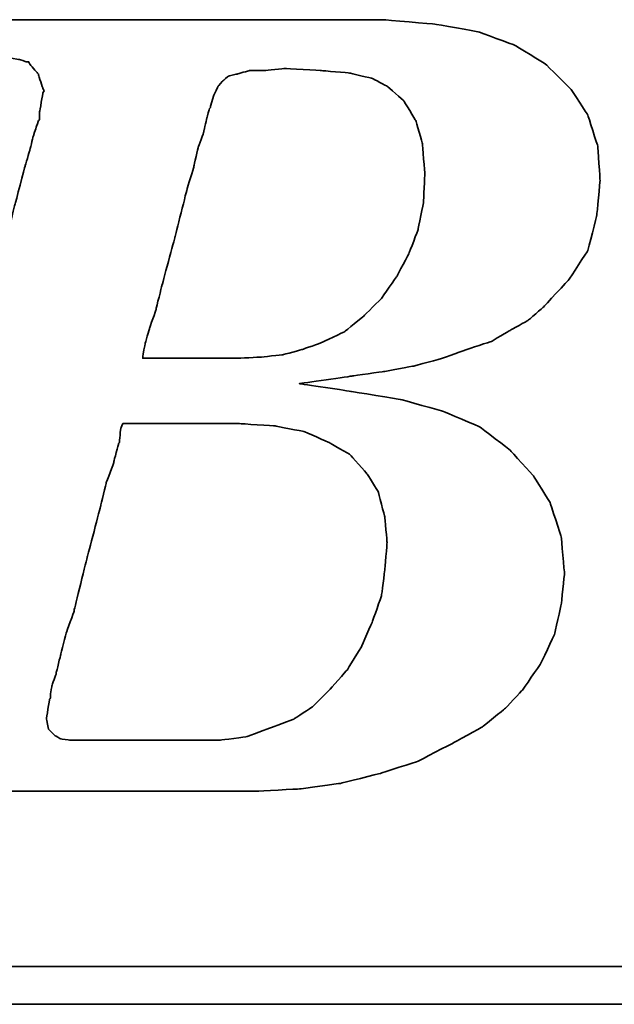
# Model space of a CAD drawing. Header units: millimetres. Extents: x 26 to 332, y -378 to -282.
# Tile 31 of 54: x 251.35 to 253.11, y -350.68 to -347.77. Entities that reach past the tile are written whole.
import ezdxf

# ---------------------------------------------------------------- set-up
doc = ezdxf.new("R2010")
doc.units = ezdxf.units.MM
doc.header["$LTSCALE"] = 0.15
doc.layers.add('DIM', color=4, linetype='CONTINUOUS')
doc.layers.add('layer 1', color=7, linetype='CONTINUOUS')

# ---------------------------------------------------------------- blocks, each defined once
blk = doc.blocks.new('TBI MOTION logo(完整正式版)')
at = {"layer": 'layer 1', "color": 22, "lineweight": 35}
for points, knots in [([(-64.65375, -6.86375), (-64.65375, -6.86375), (-64.84375, -7.29625), (-64.84375, -7.29625), (-64.84375, -7.29625), (-64.84375, -7.29625), (-64.86875, -7.34375), (-64.86875, -7.34375), (-64.86875, -7.34375), (-64.86875, -7.34375), (-64.86875, -7.36875), (-64.86875, -7.36875), (-64.86875, -7.36875), (-64.86875, -7.36875), (-65.15375, -7.65375), (-65.15375, -7.65375), (-65.15375, -7.65375), (-65.15375, -7.65375), (-65.17875, -7.65375), (-65.17875, -7.65375), (-65.17875, -7.65375), (-65.17875, -7.65375), (-65.20375, -7.67875), (-65.20375, -7.67875), (-65.20375, -7.67875), (-65.20375, -7.67875), (-65.58875, -7.87125), (-65.58875, -7.87125), (-65.58875, -7.87125), (-65.58875, -7.87125), (-65.63375, -7.87125), (-65.63375, -7.87125), (-65.63375, -7.87125), (-65.63375, -7.87125), (-65.65875, -7.89375), (-65.65875, -7.89375), (-65.65875, -7.89375), (-65.65875, -7.89375), (-66.09375, -7.94375), (-66.09375, -7.94375), (-66.09375, -7.94375), (-66.09375, -7.94375), (-66.11375, -7.94375), (-66.11375, -7.94375), (-66.11375, -7.94375), (-66.11375, -7.94375), (-66.16375, -7.94375), (-66.16375, -7.94375), (-66.16375, -7.94375), (-66.16375, -7.94375), (-66.30875, -7.94375), (-66.30875, -7.94375), (-66.30875, -7.94375), (-66.30875, -7.94375), (-66.69375, -7.94375), (-66.69375, -7.94375), (-66.69375, -7.94375), (-66.69375, -7.94375), (-67.07375, -7.94375), (-67.07375, -7.94375), (-67.07375, -7.94375), (-67.07375, -7.94375), (-67.12375, -7.94375), (-67.12375, -7.94375), (-67.12375, -7.94375), (-67.12375, -7.94375), (-67.12375, -7.96625), (-67.12375, -7.96625), (-67.12375, -7.96625), (-67.12375, -7.96625), (-67.14875, -7.99125), (-67.14875, -7.99125), (-67.14875, -7.99125), (-67.14875, -7.99125), (-67.24375, -8.34875), (-67.24375, -8.34875), (-67.24375, -8.34875), (-67.24375, -8.34875), (-67.31375, -8.68625), (-67.31375, -8.68625), (-67.31375, -8.68625), (-67.31375, -8.68625), (-67.26875, -8.68625), (-67.26875, -8.68625), (-67.26875, -8.68625), (-67.26875, -8.68625), (-67.07375, -8.68625), (-67.07375, -8.68625), (-67.07375, -8.68625), (-67.07375, -8.68625), (-66.54875, -8.68625), (-66.54875, -8.68625), (-66.54875, -8.68625), (-66.54875, -8.68625), (-65.82625, -8.68625), (-65.82625, -8.68625), (-65.82625, -8.68625), (-65.82625, -8.68625), (-65.01375, -8.68625), (-65.01375, -8.68625), (-65.01375, -8.68625), (-65.01375, -8.68625), (-64.05375, -8.68625), (-64.05375, -8.68625), (-64.05375, -8.68625), (-64.05375, -8.68625), (-62.08375, -8.68625), (-62.08375, -8.68625), (-62.08375, -8.68625), (-62.08375, -8.68625), (-60.06875, -8.68625), (-60.06875, -8.68625), (-60.06875, -8.68625), (-60.06875, -8.68625), (-59.10875, -8.68625), (-59.10875, -8.68625), (-59.10875, -8.68625), (-59.10875, -8.68625), (-58.29375, -8.68625), (-58.29375, -8.68625), (-58.29375, -8.68625), (-58.29375, -8.68625), (-57.57375, -8.68625), (-57.57375, -8.68625), (-57.57375, -8.68625), (-57.57375, -8.68625), (-57.04875, -8.68625), (-57.04875, -8.68625), (-57.04875, -8.68625), (-57.04875, -8.68625), (-56.85375, -8.68625), (-56.85375, -8.68625), (-56.85375, -8.68625), (-56.85375, -8.68625), (-56.70875, -8.68625), (-56.70875, -8.68625), (-56.70875, -8.68625), (-56.70875, -8.68625), (-56.61375, -8.68625), (-56.61375, -8.68625), (-56.61375, -8.68625), (-56.61375, -8.68625), (-56.56875, -8.68625), (-56.56875, -8.68625), (-56.56875, -8.68625), (-56.56875, -8.68625), (-55.65375, -8.63875), (-55.65375, -8.63875), (-55.65375, -8.63875), (-55.65375, -8.63875), (-54.76875, -8.51875), (-54.76875, -8.51875), (-54.76875, -8.51875), (-54.76875, -8.51875), (-53.90375, -8.30375), (-53.90375, -8.30375), (-53.90375, -8.30375), (-53.90375, -8.30375), (-53.08875, -8.03875), (-53.08875, -8.03875), (-53.08875, -8.03875), (-53.08875, -8.03875), (-52.34375, -7.65375), (-52.34375, -7.65375), (-52.34375, -7.65375), (-52.34375, -7.65375), (-51.69875, -7.29625), (-51.69875, -7.29625), (-51.69875, -7.29625), (-51.69875, -7.29625), (-51.21875, -6.91125), (-51.21875, -6.91125), (-51.21875, -6.91125), (-51.21875, -6.91125), (-50.83375, -6.50375), (-50.83375, -6.50375), (-50.83375, -6.50375), (-50.83375, -6.50375), (-50.44875, -5.94875), (-50.44875, -5.94875), (-50.44875, -5.94875), (-50.44875, -5.94875), (-50.13875, -5.30375), (-50.13875, -5.30375), (-50.13875, -5.30375), (-50.13875, -5.30375), (-49.99375, -4.65375), (-49.99375, -4.65375), (-49.99375, -4.65375), (-49.99375, -4.65375), (-49.92375, -3.98375), (-49.92375, -3.98375), (-49.92375, -3.98375), (-49.92375, -3.98375), (-49.99375, -3.19374), (-49.99375, -3.19374), (-49.99375, -3.19374), (-49.99375, -3.19374), (-50.23374, -2.44874), (-50.23374, -2.44874), (-50.23374, -2.44874), (-50.23374, -2.44874), (-50.59375, -1.87374), (-50.59375, -1.87374), (-50.59375, -1.87374), (-50.59375, -1.87374), (-51.09875, -1.31874), (-51.09875, -1.31874), (-51.09875, -1.31874), (-51.09875, -1.31874), (-51.74375, -0.81875), (-51.74375, -0.81875), (-51.74375, -0.81875), (-51.74375, -0.81875), (-52.53875, -0.48125), (-52.53875, -0.48125), (-52.53875, -0.48125), (-52.53875, -0.48125), (-53.47375, -0.21875), (-53.47375, -0.21875), (-53.47375, -0.21875), (-53.47375, -0.21875), (-54.52875, -0.04874), (-54.52875, -0.04874), (-54.52875, -0.04874), (-54.52875, -0.04874), (-55.65375, 0.12125), (-55.65375, 0.12125), (-55.65375, 0.12125), (-55.65375, 0.12125), (-54.50375, 0.28624), (-54.50375, 0.28624), (-54.50375, 0.28624), (-54.50375, 0.28624), (-53.83375, 0.38124), (-53.83375, 0.38124), (-53.83375, 0.38124), (-53.83375, 0.38124), (-53.18375, 0.50125), (-53.18375, 0.50125), (-53.18375, 0.50125), (-53.18375, 0.50125), (-52.55875, 0.66874), (-52.55875, 0.66874), (-52.55875, 0.66874), (-52.55875, 0.66874), (-52.03375, 0.86124), (-52.03375, 0.86124), (-52.03375, 0.86124), (-52.03375, 0.86124), (-51.50374, 1.03124), (-51.50374, 1.03124), (-51.50374, 1.03124), (-51.50374, 1.03124), (-51.09875, 1.27125), (-51.09875, 1.27125), (-51.09875, 1.27125), (-51.09875, 1.27125), (-50.71375, 1.48624), (-50.71375, 1.48624), (-50.71375, 1.48624), (-50.71375, 1.48624), (-50.37625, 1.77625), (-50.37625, 1.77625), (-50.37625, 1.77625), (-50.37625, 1.77625), (-49.82375, 2.37625), (-49.82375, 2.37625), (-49.82375, 2.37625), (-49.82375, 2.37625), (-49.41875, 2.99625), (-49.41875, 2.99625), (-49.41875, 2.99625), (-49.41875, 2.99625), (-49.22375, 3.76625), (-49.22375, 3.76625), (-49.22375, 3.76625), (-49.22375, 3.76625), (-49.15375, 4.50874), (-49.15375, 4.50874), (-49.15375, 4.50874), (-49.15375, 4.50874), (-49.20375, 5.25125), (-49.20375, 5.25125), (-49.20375, 5.25125), (-49.20375, 5.25125), (-49.41875, 5.92625), (-49.41875, 5.92625), (-49.41875, 5.92625), (-49.41875, 5.92625), (-49.77875, 6.47625), (-49.77875, 6.47625), (-49.77875, 6.47625), (-49.77875, 6.47625), (-50.33125, 7.02624), (-50.33125, 7.02624), (-50.33125, 7.02624), (-50.33125, 7.02624), (-51.00125, 7.43625), (-51.00125, 7.43625), (-51.00125, 7.43625), (-51.00125, 7.43625), (-51.79375, 7.72625), (-51.79375, 7.72625), (-51.79375, 7.72625), (-51.79375, 7.72625), (-52.72875, 7.89124), (-52.72875, 7.89124), (-52.72875, 7.89124), (-52.72875, 7.89124), (-53.83375, 7.98625), (-53.83375, 7.98625), (-53.83375, 7.98625), (-53.83375, 7.98625), (-53.92875, 7.98625), (-53.92875, 7.98625), (-53.92875, 7.98625), (-53.92875, 7.98625), (-54.26375, 7.98625), (-54.26375, 7.98625), (-54.26375, 7.98625), (-54.26375, 7.98625), (-54.74375, 7.98625), (-54.74375, 7.98625), (-54.74375, 7.98625), (-54.74375, 7.98625), (-55.36875, 7.98625), (-55.36875, 7.98625), (-55.36875, 7.98625), (-55.36875, 7.98625), (-56.13375, 7.98625), (-56.13375, 7.98625), (-56.13375, 7.98625), (-56.13375, 7.98625), (-56.94875, 7.98625), (-56.94875, 7.98625), (-56.94875, 7.98625), (-56.94875, 7.98625), (-58.77625, 7.98625), (-58.77625, 7.98625), (-58.77625, 7.98625), (-58.77625, 7.98625), (-60.59875, 7.98625), (-60.59875, 7.98625), (-60.59875, 7.98625), (-60.59875, 7.98625), (-61.41375, 7.98625), (-61.41375, 7.98625), (-61.41375, 7.98625), (-61.41375, 7.98625), (-62.17875, 7.98625), (-62.17875, 7.98625), (-62.17875, 7.98625), (-62.17875, 7.98625), (-62.80375, 7.98625), (-62.80375, 7.98625), (-62.80375, 7.98625), (-62.80375, 7.98625), (-63.30625, 7.98625), (-63.30625, 7.98625), (-63.30625, 7.98625), (-63.30625, 7.98625), (-63.57375, 7.98625), (-63.57375, 7.98625), (-63.57375, 7.98625), (-63.57375, 7.98625), (-63.57375, 7.96375), (-63.57375, 7.96375), (-63.57375, 7.96375), (-63.57375, 7.96375), (-63.59875, 7.94125), (-63.59875, 7.94125), (-63.59875, 7.94125), (-63.59875, 7.94125), (-63.69375, 7.55625), (-63.69375, 7.55625), (-63.69375, 7.55625), (-63.69375, 7.55625), (-63.76375, 7.24624), (-63.76375, 7.24624), (-63.76375, 7.24624), (-63.76375, 7.24624), (-63.23875, 7.24624), (-63.23875, 7.24624), (-63.23875, 7.24624), (-63.23875, 7.24624), (-62.75875, 7.24624), (-62.75875, 7.24624), (-62.75875, 7.24624), (-62.75875, 7.24624), (-62.61125, 7.24624), (-62.61125, 7.24624), (-62.61125, 7.24624), (-62.61125, 7.24624), (-62.56625, 7.24624), (-62.56625, 7.24624), (-62.56625, 7.24624), (-62.56625, 7.24624), (-62.22875, 7.24624), (-62.22875, 7.24624), (-62.22875, 7.24624), (-62.22875, 7.24624), (-62.20375, 7.24624), (-62.20375, 7.24624), (-62.20375, 7.24624), (-62.20375, 7.24624), (-62.17875, 7.21875), (-62.17875, 7.21875), (-62.17875, 7.21875), (-62.17875, 7.21875), (-61.96375, 7.17125), (-61.96375, 7.17125), (-61.96375, 7.17125), (-61.96375, 7.17125), (-61.72375, 7.12624), (-61.72375, 7.12624), (-61.72375, 7.12624), (-61.72375, 7.12624), (-61.70375, 7.12624), (-61.70375, 7.12624), (-61.70375, 7.12624), (-61.70375, 7.12624), (-61.55875, 7.07624), (-61.55875, 7.07624), (-61.55875, 7.07624), (-61.55875, 7.07624), (-61.50875, 7.07624), (-61.50875, 7.07624), (-61.50875, 7.07624), (-61.50875, 7.07624), (-61.48375, 7.02624), (-61.48375, 7.02624), (-61.48375, 7.02624), (-61.48375, 7.02624), (-61.31875, 6.83375), (-61.31875, 6.83375), (-61.31875, 6.83375), (-61.31875, 6.83375), (-61.29375, 6.81125), (-61.29375, 6.81125), (-61.29375, 6.81125), (-61.29375, 6.81125), (-61.29375, 6.78625), (-61.29375, 6.78625), (-61.29375, 6.78625), (-61.29375, 6.78625), (-61.19875, 6.50124), (-61.19875, 6.50124), (-61.19875, 6.50124), (-61.19875, 6.50124), (-61.17375, 6.45124), (-61.17375, 6.45124), (-61.17375, 6.45124), (-61.17375, 6.45124), (-61.19875, 6.40625), (-61.19875, 6.40625), (-61.19875, 6.40625), (-61.19875, 6.40625), (-61.26875, 5.99624), (-61.26875, 5.99624), (-61.26875, 5.99624), (-61.26875, 5.99624), (-61.26875, 5.85125), (-61.26875, 5.85125), (-61.26875, 5.85125), (-61.26875, 5.85125), (-61.26875, 5.82625), (-61.26875, 5.82625), (-61.26875, 5.82625), (-61.26875, 5.82625), (-61.29375, 5.80625), (-61.29375, 5.80625), (-61.29375, 5.80625), (-61.29375, 5.80625), (-61.34125, 5.66125), (-61.34125, 5.66125), (-61.34125, 5.66125), (-61.34125, 5.66125), (-61.41375, 5.44625), (-61.41375, 5.44625), (-61.41375, 5.44625), (-61.41375, 5.44625), (-61.48375, 5.15625), (-61.48375, 5.15625), (-61.48375, 5.15625), (-61.48375, 5.15625), (-61.58375, 4.82124), (-61.58375, 4.82124), (-61.58375, 4.82124), (-61.58375, 4.82124), (-61.79875, 4.00375), (-61.79875, 4.00375), (-61.79875, 4.00375), (-61.79875, 4.00375), (-62.05875, 2.99625), (-62.05875, 2.99625), (-62.05875, 2.99625), (-62.05875, 2.99625), (-62.34875, 1.91625), (-62.34875, 1.91625), (-62.34875, 1.91625), (-62.34875, 1.91625), (-62.97375, -0.41124), (-62.97375, -0.41124), (-62.97375, -0.41124), (-62.97375, -0.41124), (-63.59875, -2.75875), (-63.59875, -2.75875), (-63.59875, -2.75875), (-63.59875, -2.75875), (-63.88375, -3.86374), (-63.88375, -3.86374), (-63.88375, -3.86374), (-63.88375, -3.86374), (-64.14875, -4.82374), (-64.14875, -4.82374), (-64.14875, -4.82374), (-64.14875, -4.82374), (-64.36375, -5.64125), (-64.36375, -5.64125), (-64.36375, -5.64125), (-64.36375, -5.64125), (-64.43625, -5.97625), (-64.43625, -5.97625), (-64.43625, -5.97625), (-64.43625, -5.97625), (-64.50875, -6.28625), (-64.50875, -6.28625), (-64.50875, -6.28625), (-64.50875, -6.28625), (-64.50875, -6.30875), (-64.50875, -6.30875), (-64.50875, -6.30875), (-64.50875, -6.30875), (-64.57875, -6.50375), (-64.57875, -6.50375), (-64.57875, -6.50375), (-64.57875, -6.50375), (-64.62875, -6.69625), (-64.62875, -6.69625), (-64.62875, -6.69625), (-64.62875, -6.69625), (-64.62875, -6.76875), (-64.62875, -6.76875), (-64.62875, -6.76875), (-64.62875, -6.76875), (-64.62875, -6.81375), (-64.62875, -6.81375), (-64.62875, -6.81375), (-64.62875, -6.81375), (-64.62875, -6.83875), (-64.62875, -6.83875), (-64.62875, -6.83875), (-64.62875, -6.83875), (-64.65375, -6.86375), (-64.65375, -6.86375)], [0, 0, 0, 0, 0.00719424, 0.00719424, 0.00719424, 0.00719425, 0.01438849, 0.01438849, 0.01438849, 0.0143885, 0.02158273, 0.02158273, 0.02158273, 0.02158274, 0.02877698, 0.02877698, 0.02877698, 0.02877699, 0.03597122, 0.03597122, 0.03597122, 0.03597123, 0.04316547, 0.04316547, 0.04316547, 0.04316548, 0.05035971, 0.05035971, 0.05035971, 0.05035972, 0.05755396, 0.05755396, 0.05755396, 0.05755397, 0.0647482, 0.0647482, 0.0647482, 0.06474821, 0.07194245, 0.07194245, 0.07194245, 0.07194246, 0.07913669, 0.07913669, 0.07913669, 0.0791367, 0.08633094, 0.08633094, 0.08633094, 0.08633095, 0.09352518, 0.09352518, 0.09352518, 0.09352519, 0.10071942, 0.10071942, 0.10071942, 0.10071943, 0.10791367, 0.10791367, 0.10791367, 0.10791368, 0.11510791, 0.11510791, 0.11510791, 0.11510792, 0.12230216, 0.12230216, 0.12230216, 0.12230217, 0.1294964, 0.1294964, 0.1294964, 0.12949641, 0.13669065, 0.13669065, 0.13669065, 0.13669066, 0.14388489, 0.14388489, 0.14388489, 0.1438849, 0.15107914, 0.15107914, 0.15107914, 0.15107915, 0.15827338, 0.15827338, 0.15827338, 0.15827339, 0.16546763, 0.16546763, 0.16546763, 0.16546764, 0.17266187, 0.17266187, 0.17266187, 0.17266188, 0.17985612, 0.17985612, 0.17985612, 0.17985613, 0.18705036, 0.18705036, 0.18705036, 0.18705037, 0.1942446, 0.1942446, 0.1942446, 0.19424461, 0.20143885, 0.20143885, 0.20143885, 0.20143886, 0.20863309, 0.20863309, 0.20863309, 0.2086331, 0.21582734, 0.21582734, 0.21582734, 0.21582735, 0.22302158, 0.22302158, 0.22302158, 0.22302159, 0.23021583, 0.23021583, 0.23021583, 0.23021584, 0.23741007, 0.23741007, 0.23741007, 0.23741008, 0.24460432, 0.24460432, 0.24460432, 0.24460433, 0.25179856, 0.25179856, 0.25179856, 0.25179857, 0.25899281, 0.25899281, 0.25899281, 0.25899282, 0.26618705, 0.26618705, 0.26618705, 0.26618706, 0.27338129, 0.27338129, 0.27338129, 0.2733813, 0.28057554, 0.28057554, 0.28057554, 0.28057555, 0.28776978, 0.28776978, 0.28776978, 0.28776979, 0.29496403, 0.29496403, 0.29496403, 0.29496404, 0.30215827, 0.30215827, 0.30215827, 0.30215828, 0.30935252, 0.30935252, 0.30935252, 0.30935253, 0.31654676, 0.31654676, 0.31654676, 0.31654677, 0.32374101, 0.32374101, 0.32374101, 0.32374102, 0.33093525, 0.33093525, 0.33093525, 0.33093526, 0.3381295, 0.3381295, 0.3381295, 0.33812951, 0.34532374, 0.34532374, 0.34532374, 0.34532375, 0.35251799, 0.35251799, 0.35251799, 0.352518, 0.35971223, 0.35971223, 0.35971223, 0.35971224, 0.36690647, 0.36690647, 0.36690647, 0.36690648, 0.37410072, 0.37410072, 0.37410072, 0.37410073, 0.38129496, 0.38129496, 0.38129496, 0.38129497, 0.38848921, 0.38848921, 0.38848921, 0.38848922, 0.39568345, 0.39568345, 0.39568345, 0.39568346, 0.4028777, 0.4028777, 0.4028777, 0.40287771, 0.41007194, 0.41007194, 0.41007194, 0.41007195, 0.41726619, 0.41726619, 0.41726619, 0.4172662, 0.42446043, 0.42446043, 0.42446043, 0.42446044, 0.43165468, 0.43165468, 0.43165468, 0.43165469, 0.43884892, 0.43884892, 0.43884892, 0.43884893, 0.44604317, 0.44604317, 0.44604317, 0.44604318, 0.45323741, 0.45323741, 0.45323741, 0.45323742, 0.46043165, 0.46043165, 0.46043165, 0.46043166, 0.4676259, 0.4676259, 0.4676259, 0.46762591, 0.47482014, 0.47482014, 0.47482014, 0.47482015, 0.48201439, 0.48201439, 0.48201439, 0.4820144, 0.48920863, 0.48920863, 0.48920863, 0.48920864, 0.49640288, 0.49640288, 0.49640288, 0.49640289, 0.50359712, 0.50359712, 0.50359712, 0.50359713, 0.51079137, 0.51079137, 0.51079137, 0.51079138, 0.51798561, 0.51798561, 0.51798561, 0.51798562, 0.52517986, 0.52517986, 0.52517986, 0.52517987, 0.5323741, 0.5323741, 0.5323741, 0.53237411, 0.53956835, 0.53956835, 0.53956835, 0.53956836, 0.54676259, 0.54676259, 0.54676259, 0.5467626, 0.55395683, 0.55395683, 0.55395683, 0.55395684, 0.56115108, 0.56115108, 0.56115108, 0.56115109, 0.56834532, 0.56834532, 0.56834532, 0.56834533, 0.57553957, 0.57553957, 0.57553957, 0.57553958, 0.58273381, 0.58273381, 0.58273381, 0.58273382, 0.58992806, 0.58992806, 0.58992806, 0.58992807, 0.5971223, 0.5971223, 0.5971223, 0.59712231, 0.60431655, 0.60431655, 0.60431655, 0.60431656, 0.61151079, 0.61151079, 0.61151079, 0.6115108, 0.61870504, 0.61870504, 0.61870504, 0.61870505, 0.62589928, 0.62589928, 0.62589928, 0.62589929, 0.63309353, 0.63309353, 0.63309353, 0.63309354, 0.64028777, 0.64028777, 0.64028777, 0.64028778, 0.64748201, 0.64748201, 0.64748201, 0.64748202, 0.65467626, 0.65467626, 0.65467626, 0.65467627, 0.6618705, 0.6618705, 0.6618705, 0.66187051, 0.66906475, 0.66906475, 0.66906475, 0.66906476, 0.67625899, 0.67625899, 0.67625899, 0.676259, 0.68345324, 0.68345324, 0.68345324, 0.68345325, 0.69064748, 0.69064748, 0.69064748, 0.69064749, 0.69784173, 0.69784173, 0.69784173, 0.69784174, 0.70503597, 0.70503597, 0.70503597, 0.70503598, 0.71223022, 0.71223022, 0.71223022, 0.71223023, 0.71942446, 0.71942446, 0.71942446, 0.71942447, 0.72661871, 0.72661871, 0.72661871, 0.72661872, 0.73381295, 0.73381295, 0.73381295, 0.73381296, 0.74100719, 0.74100719, 0.74100719, 0.7410072, 0.74820144, 0.74820144, 0.74820144, 0.74820145, 0.75539568, 0.75539568, 0.75539568, 0.75539569, 0.76258993, 0.76258993, 0.76258993, 0.76258994, 0.76978417, 0.76978417, 0.76978417, 0.76978418, 0.77697842, 0.77697842, 0.77697842, 0.77697843, 0.78417266, 0.78417266, 0.78417266, 0.78417267, 0.79136691, 0.79136691, 0.79136691, 0.79136692, 0.79856115, 0.79856115, 0.79856115, 0.79856116, 0.8057554, 0.8057554, 0.8057554, 0.80575541, 0.81294964, 0.81294964, 0.81294964, 0.81294965, 0.82014388, 0.82014388, 0.82014388, 0.82014389, 0.82733813, 0.82733813, 0.82733813, 0.82733814, 0.83453237, 0.83453237, 0.83453237, 0.83453238, 0.84172662, 0.84172662, 0.84172662, 0.84172663, 0.84892086, 0.84892086, 0.84892086, 0.84892087, 0.85611511, 0.85611511, 0.85611511, 0.85611512, 0.86330935, 0.86330935, 0.86330935, 0.86330936, 0.8705036, 0.8705036, 0.8705036, 0.87050361, 0.87769784, 0.87769784, 0.87769784, 0.87769785, 0.88489209, 0.88489209, 0.88489209, 0.8848921, 0.89208633, 0.89208633, 0.89208633, 0.89208634, 0.89928058, 0.89928058, 0.89928058, 0.89928059, 0.90647482, 0.90647482, 0.90647482, 0.90647483, 0.91366906, 0.91366906, 0.91366906, 0.91366907, 0.92086331, 0.92086331, 0.92086331, 0.92086332, 0.92805755, 0.92805755, 0.92805755, 0.92805756, 0.9352518, 0.9352518, 0.9352518, 0.93525181, 0.94244604, 0.94244604, 0.94244604, 0.94244605, 0.94964029, 0.94964029, 0.94964029, 0.9496403, 0.95683453, 0.95683453, 0.95683453, 0.95683454, 0.96402878, 0.96402878, 0.96402878, 0.96402879, 0.97122302, 0.97122302, 0.97122302, 0.97122303, 0.97841727, 0.97841727, 0.97841727, 0.97841728, 0.98561151, 0.98561151, 0.98561151, 0.98561152, 0.99280576, 0.99280576, 0.99280576, 0.99280577, 1, 1, 1, 1]), ([(-57.50375, 6.35625), (-57.50375, 6.35625), (-57.57375, 6.11625), (-57.57375, 6.11625), (-57.57375, 6.11625), (-57.57375, 6.11625), (-57.57375, 6.09125), (-57.57375, 6.09125), (-57.57375, 6.09125), (-57.57375, 6.09125), (-57.59875, 6.06625), (-57.59875, 6.06625), (-57.59875, 6.06625), (-57.59875, 6.06625), (-57.64875, 5.87625), (-57.64875, 5.87625), (-57.64875, 5.87625), (-57.64875, 5.87625), (-57.71875, 5.58875), (-57.71875, 5.58875), (-57.71875, 5.58875), (-57.71875, 5.58875), (-57.71875, 5.56625), (-57.71875, 5.56625), (-57.71875, 5.56625), (-57.71875, 5.56625), (-57.83875, 5.23125), (-57.83875, 5.23125), (-57.83875, 5.23125), (-57.83875, 5.23125), (-57.93625, 4.82124), (-57.93625, 4.82124), (-57.93625, 4.82124), (-57.93625, 4.82124), (-57.93625, 4.79624), (-57.93625, 4.79624), (-57.93625, 4.79624), (-57.93625, 4.79624), (-58.07875, 4.34125), (-58.07875, 4.34125), (-58.07875, 4.34125), (-58.07875, 4.34125), (-58.34375, 3.28625), (-58.34375, 3.28625), (-58.34375, 3.28625), (-58.34375, 3.28625), (-58.62875, 2.23124), (-58.62875, 2.23124), (-58.62875, 2.23124), (-58.62875, 2.23124), (-58.74875, 1.75125), (-58.74875, 1.75125), (-58.74875, 1.75125), (-58.74875, 1.75125), (-58.74875, 1.72625), (-58.74875, 1.72625), (-58.74875, 1.72625), (-58.74875, 1.72625), (-58.89375, 1.31625), (-58.89375, 1.31625), (-58.89375, 1.31625), (-58.89375, 1.31625), (-58.98875, 0.98124), (-58.98875, 0.98124), (-58.98875, 0.98124), (-58.98875, 0.98124), (-59.03875, 0.71625), (-59.03875, 0.71625), (-59.03875, 0.71625), (-59.03875, 0.71625), (-59.03875, 0.66874), (-59.03875, 0.66874), (-59.03875, 0.66874), (-59.03875, 0.66874), (-58.91875, 0.66874), (-58.91875, 0.66874), (-58.91875, 0.66874), (-58.91875, 0.66874), (-58.53375, 0.66874), (-58.53375, 0.66874), (-58.53375, 0.66874), (-58.53375, 0.66874), (-58.10375, 0.66874), (-58.10375, 0.66874), (-58.10375, 0.66874), (-58.10375, 0.66874), (-57.66875, 0.66874), (-57.66875, 0.66874), (-57.66875, 0.66874), (-57.66875, 0.66874), (-57.33375, 0.66874), (-57.33375, 0.66874), (-57.33375, 0.66874), (-57.33375, 0.66874), (-57.09375, 0.66874), (-57.09375, 0.66874), (-57.09375, 0.66874), (-57.09375, 0.66874), (-56.99875, 0.66874), (-56.99875, 0.66874), (-56.99875, 0.66874), (-56.99875, 0.66874), (-56.49375, 0.69374), (-56.49375, 0.69374), (-56.49375, 0.69374), (-56.49375, 0.69374), (-56.01375, 0.74374), (-56.01375, 0.74374), (-56.01375, 0.74374), (-56.01375, 0.74374), (-55.58375, 0.86124), (-55.58375, 0.86124), (-55.58375, 0.86124), (-55.58375, 0.86124), (-55.17375, 1.00624), (-55.17375, 1.00624), (-55.17375, 1.00624), (-55.17375, 1.00624), (-54.67375, 1.24625), (-54.67375, 1.24625), (-54.67375, 1.24625), (-54.67375, 1.24625), (-54.26375, 1.58124), (-54.26375, 1.58124), (-54.26375, 1.58124), (-54.26375, 1.58124), (-53.87875, 1.96374), (-53.87875, 1.96374), (-53.87875, 1.96374), (-53.87875, 1.96374), (-53.54375, 2.44625), (-53.54375, 2.44625), (-53.54375, 2.44625), (-53.54375, 2.44625), (-53.27875, 2.95125), (-53.27875, 2.95125), (-53.27875, 2.95125), (-53.27875, 2.95125), (-53.08875, 3.45124), (-53.08875, 3.45124), (-53.08875, 3.45124), (-53.08875, 3.45124), (-52.96875, 4.05124), (-52.96875, 4.05124), (-52.96875, 4.05124), (-52.96875, 4.05124), (-52.94375, 4.65125), (-52.94375, 4.65125), (-52.94375, 4.65125), (-52.94375, 4.65125), (-52.99375, 5.30125), (-52.99375, 5.30125), (-52.99375, 5.30125), (-52.99375, 5.30125), (-53.13875, 5.80625), (-53.13875, 5.80625), (-53.13875, 5.80625), (-53.13875, 5.80625), (-53.39875, 6.23625), (-53.39875, 6.23625), (-53.39875, 6.23625), (-53.39875, 6.23625), (-53.75875, 6.54875), (-53.75875, 6.54875), (-53.75875, 6.54875), (-53.75875, 6.54875), (-54.07375, 6.71625), (-54.07375, 6.71625), (-54.07375, 6.71625), (-54.07375, 6.71625), (-54.57375, 6.83375), (-54.57375, 6.83375), (-54.57375, 6.83375), (-54.57375, 6.83375), (-55.17375, 6.88625), (-55.17375, 6.88625), (-55.17375, 6.88625), (-55.17375, 6.88625), (-55.96875, 6.93125), (-55.96875, 6.93125), (-55.96875, 6.93125), (-55.96875, 6.93125), (-56.39875, 6.88625), (-56.39875, 6.88625), (-56.39875, 6.88625), (-56.39875, 6.88625), (-56.42125, 6.88625), (-56.42125, 6.88625), (-56.42125, 6.88625), (-56.42125, 6.88625), (-56.73375, 6.88625), (-56.73375, 6.88625), (-56.73375, 6.88625), (-56.73375, 6.88625), (-56.99875, 6.81125), (-56.99875, 6.81125), (-56.99875, 6.81125), (-56.99875, 6.81125), (-57.02375, 6.81125), (-57.02375, 6.81125), (-57.02375, 6.81125), (-57.02375, 6.81125), (-57.18875, 6.76625), (-57.18875, 6.76625), (-57.18875, 6.76625), (-57.18875, 6.76625), (-57.30875, 6.66625), (-57.30875, 6.66625), (-57.30875, 6.66625), (-57.30875, 6.66625), (-57.40875, 6.54875), (-57.40875, 6.54875), (-57.40875, 6.54875), (-57.40875, 6.54875), (-57.50375, 6.35625), (-57.50375, 6.35625)], [0, 0, 0, 0, 0.01851852, 0.01851852, 0.01851852, 0.01851853, 0.03703704, 0.03703704, 0.03703704, 0.03703705, 0.05555556, 0.05555556, 0.05555556, 0.05555557, 0.07407407, 0.07407407, 0.07407407, 0.07407408, 0.09259259, 0.09259259, 0.09259259, 0.0925926, 0.11111111, 0.11111111, 0.11111111, 0.11111112, 0.12962963, 0.12962963, 0.12962963, 0.12962964, 0.14814815, 0.14814815, 0.14814815, 0.14814816, 0.16666667, 0.16666667, 0.16666667, 0.16666668, 0.18518519, 0.18518519, 0.18518519, 0.1851852, 0.2037037, 0.2037037, 0.2037037, 0.20370371, 0.22222222, 0.22222222, 0.22222222, 0.22222223, 0.24074074, 0.24074074, 0.24074074, 0.24074075, 0.25925926, 0.25925926, 0.25925926, 0.25925927, 0.27777778, 0.27777778, 0.27777778, 0.27777779, 0.2962963, 0.2962963, 0.2962963, 0.29629631, 0.31481481, 0.31481481, 0.31481481, 0.31481482, 0.33333333, 0.33333333, 0.33333333, 0.33333334, 0.35185185, 0.35185185, 0.35185185, 0.35185186, 0.37037037, 0.37037037, 0.37037037, 0.37037038, 0.38888889, 0.38888889, 0.38888889, 0.3888889, 0.40740741, 0.40740741, 0.40740741, 0.40740742, 0.42592593, 0.42592593, 0.42592593, 0.42592594, 0.44444444, 0.44444444, 0.44444444, 0.44444445, 0.46296296, 0.46296296, 0.46296296, 0.46296297, 0.48148148, 0.48148148, 0.48148148, 0.48148149, 0.5, 0.5, 0.5, 0.50000001, 0.51851852, 0.51851852, 0.51851852, 0.51851853, 0.53703704, 0.53703704, 0.53703704, 0.53703705, 0.55555556, 0.55555556, 0.55555556, 0.55555557, 0.57407407, 0.57407407, 0.57407407, 0.57407408, 0.59259259, 0.59259259, 0.59259259, 0.5925926, 0.61111111, 0.61111111, 0.61111111, 0.61111112, 0.62962963, 0.62962963, 0.62962963, 0.62962964, 0.64814815, 0.64814815, 0.64814815, 0.64814816, 0.66666667, 0.66666667, 0.66666667, 0.66666668, 0.68518519, 0.68518519, 0.68518519, 0.6851852, 0.7037037, 0.7037037, 0.7037037, 0.70370371, 0.72222222, 0.72222222, 0.72222222, 0.72222223, 0.74074074, 0.74074074, 0.74074074, 0.74074075, 0.75925926, 0.75925926, 0.75925926, 0.75925927, 0.77777778, 0.77777778, 0.77777778, 0.77777779, 0.7962963, 0.7962963, 0.7962963, 0.79629631, 0.81481481, 0.81481481, 0.81481481, 0.81481482, 0.83333333, 0.83333333, 0.83333333, 0.83333334, 0.85185185, 0.85185185, 0.85185185, 0.85185186, 0.87037037, 0.87037037, 0.87037037, 0.87037038, 0.88888889, 0.88888889, 0.88888889, 0.8888889, 0.90740741, 0.90740741, 0.90740741, 0.90740742, 0.92592593, 0.92592593, 0.92592593, 0.92592594, 0.94444444, 0.94444444, 0.94444444, 0.94444445, 0.96296296, 0.96296296, 0.96296296, 0.96296297, 0.98148148, 0.98148148, 0.98148148, 0.98148149, 1, 1, 1, 1]), ([(-61.03125, -6.57375), (-61.03125, -6.57375), (-61.03125, -6.67125), (-61.03125, -6.67125), (-61.03125, -6.67125), (-61.03125, -6.67125), (-61.05375, -6.69625), (-61.05375, -6.69625), (-61.05375, -6.69625), (-61.05375, -6.69625), (-61.12375, -7.12875), (-61.12375, -7.12875), (-61.12375, -7.12875), (-61.12375, -7.12875), (-61.07875, -7.34375), (-61.07875, -7.34375), (-61.07875, -7.34375), (-61.07875, -7.34375), (-60.93375, -7.48875), (-60.93375, -7.48875), (-60.93375, -7.48875), (-60.93375, -7.48875), (-60.81375, -7.55625), (-60.81375, -7.55625), (-60.81375, -7.55625), (-60.81375, -7.55625), (-60.62375, -7.58375), (-60.62375, -7.58375), (-60.62375, -7.58375), (-60.62375, -7.58375), (-60.30875, -7.58375), (-60.30875, -7.58375), (-60.30875, -7.58375), (-60.30875, -7.58375), (-59.97375, -7.58375), (-59.97375, -7.58375), (-59.97375, -7.58375), (-59.97375, -7.58375), (-59.87875, -7.58375), (-59.87875, -7.58375), (-59.87875, -7.58375), (-59.87875, -7.58375), (-59.63625, -7.58375), (-59.63625, -7.58375), (-59.63625, -7.58375), (-59.63625, -7.58375), (-58.96875, -7.58375), (-58.96875, -7.58375), (-58.96875, -7.58375), (-58.96875, -7.58375), (-58.29375, -7.58375), (-58.29375, -7.58375), (-58.29375, -7.58375), (-58.29375, -7.58375), (-58.05375, -7.58375), (-58.05375, -7.58375), (-58.05375, -7.58375), (-58.05375, -7.58375), (-57.98375, -7.58375), (-57.98375, -7.58375), (-57.98375, -7.58375), (-57.98375, -7.58375), (-57.35875, -7.58375), (-57.35875, -7.58375), (-57.35875, -7.58375), (-57.35875, -7.58375), (-56.78375, -7.50875), (-56.78375, -7.50875), (-56.78375, -7.50875), (-56.78375, -7.50875), (-56.27875, -7.31875), (-56.27875, -7.31875), (-56.27875, -7.31875), (-56.27875, -7.31875), (-55.77375, -7.12875), (-55.77375, -7.12875), (-55.77375, -7.12875), (-55.77375, -7.12875), (-55.36875, -6.86375), (-55.36875, -6.86375), (-55.36875, -6.86375), (-55.36875, -6.86375), (-55.00875, -6.50375), (-55.00875, -6.50375), (-55.00875, -6.50375), (-55.00875, -6.50375), (-54.62375, -6.06875), (-54.62375, -6.06875), (-54.62375, -6.06875), (-54.62375, -6.06875), (-54.31375, -5.56875), (-54.31375, -5.56875), (-54.31375, -5.56875), (-54.31375, -5.56875), (-54.07375, -5.01625), (-54.07375, -5.01625), (-54.07375, -5.01625), (-54.07375, -5.01625), (-53.87875, -4.46374), (-53.87875, -4.46374), (-53.87875, -4.46374), (-53.87875, -4.46374), (-53.80875, -3.91375), (-53.80875, -3.91375), (-53.80875, -3.91375), (-53.80875, -3.91375), (-53.75875, -3.31375), (-53.75875, -3.31375), (-53.75875, -3.31375), (-53.75875, -3.31375), (-53.80875, -2.75875), (-53.80875, -2.75875), (-53.80875, -2.75875), (-53.80875, -2.75875), (-53.95375, -2.20875), (-53.95375, -2.20875), (-53.95375, -2.20875), (-53.95375, -2.20875), (-54.19375, -1.82625), (-54.19375, -1.82625), (-54.19375, -1.82625), (-54.19375, -1.82625), (-54.55375, -1.41875), (-54.55375, -1.41875), (-54.55375, -1.41875), (-54.55375, -1.41875), (-55.00875, -1.15125), (-55.00875, -1.15125), (-55.00875, -1.15125), (-55.00875, -1.15125), (-55.56125, -0.91375), (-55.56125, -0.91375), (-55.56125, -0.91375), (-55.56125, -0.91375), (-56.18125, -0.79375), (-56.18125, -0.79375), (-56.18125, -0.79375), (-56.18125, -0.79375), (-56.94875, -0.74374), (-56.94875, -0.74374), (-56.94875, -0.74374), (-56.94875, -0.74374), (-56.99875, -0.74374), (-56.99875, -0.74374), (-56.99875, -0.74374), (-56.99875, -0.74374), (-57.09375, -0.74374), (-57.09375, -0.74374), (-57.09375, -0.74374), (-57.09375, -0.74374), (-57.38375, -0.74374), (-57.38375, -0.74374), (-57.38375, -0.74374), (-57.38375, -0.74374), (-57.76875, -0.74374), (-57.76875, -0.74374), (-57.76875, -0.74374), (-57.76875, -0.74374), (-58.24625, -0.74374), (-58.24625, -0.74374), (-58.24625, -0.74374), (-58.24625, -0.74374), (-58.72875, -0.74374), (-58.72875, -0.74374), (-58.72875, -0.74374), (-58.72875, -0.74374), (-59.20875, -0.74374), (-59.20875, -0.74374), (-59.20875, -0.74374), (-59.20875, -0.74374), (-59.46875, -0.74374), (-59.46875, -0.74374), (-59.46875, -0.74374), (-59.46875, -0.74374), (-59.51625, -0.83875), (-59.51625, -0.83875), (-59.51625, -0.83875), (-59.51625, -0.83875), (-59.54375, -1.15125), (-59.54375, -1.15125), (-59.54375, -1.15125), (-59.54375, -1.15125), (-59.56375, -1.17874), (-59.56375, -1.17874), (-59.56375, -1.17874), (-59.56375, -1.17874), (-59.66375, -1.55875), (-59.66375, -1.55875), (-59.66375, -1.55875), (-59.66375, -1.55875), (-59.66375, -1.58375), (-59.66375, -1.58375), (-59.66375, -1.58375), (-59.66375, -1.58375), (-59.82875, -2.01874), (-59.82875, -2.01874), (-59.82875, -2.01874), (-59.82875, -2.01874), (-59.94875, -2.52125), (-59.94875, -2.52125), (-59.94875, -2.52125), (-59.94875, -2.52125), (-60.23875, -3.62375), (-60.23875, -3.62375), (-60.23875, -3.62375), (-60.23875, -3.62375), (-60.52375, -4.77624), (-60.52375, -4.77624), (-60.52375, -4.77624), (-60.52375, -4.77624), (-60.52375, -4.79874), (-60.52375, -4.79874), (-60.52375, -4.79874), (-60.52375, -4.79874), (-60.69125, -5.25375), (-60.69125, -5.25375), (-60.69125, -5.25375), (-60.69125, -5.25375), (-60.81375, -5.73625), (-60.81375, -5.73625), (-60.81375, -5.73625), (-60.81375, -5.73625), (-60.90875, -6.11875), (-60.90875, -6.11875), (-60.90875, -6.11875), (-60.90875, -6.11875), (-60.90875, -6.14375), (-60.90875, -6.14375), (-60.90875, -6.14375), (-60.90875, -6.14375), (-61.00375, -6.40875), (-61.00375, -6.40875), (-61.00375, -6.40875), (-61.00375, -6.40875), (-61.03125, -6.57375), (-61.03125, -6.57375)], [0, 0, 0, 0, 0.01694915, 0.01694915, 0.01694915, 0.01694916, 0.03389831, 0.03389831, 0.03389831, 0.03389832, 0.05084746, 0.05084746, 0.05084746, 0.05084747, 0.06779661, 0.06779661, 0.06779661, 0.06779662, 0.08474576, 0.08474576, 0.08474576, 0.08474577, 0.10169492, 0.10169492, 0.10169492, 0.10169493, 0.11864407, 0.11864407, 0.11864407, 0.11864408, 0.13559322, 0.13559322, 0.13559322, 0.13559323, 0.15254237, 0.15254237, 0.15254237, 0.15254238, 0.16949153, 0.16949153, 0.16949153, 0.16949154, 0.18644068, 0.18644068, 0.18644068, 0.18644069, 0.20338983, 0.20338983, 0.20338983, 0.20338984, 0.22033898, 0.22033898, 0.22033898, 0.22033899, 0.23728814, 0.23728814, 0.23728814, 0.23728815, 0.25423729, 0.25423729, 0.25423729, 0.2542373, 0.27118644, 0.27118644, 0.27118644, 0.27118645, 0.28813559, 0.28813559, 0.28813559, 0.2881356, 0.30508475, 0.30508475, 0.30508475, 0.30508476, 0.3220339, 0.3220339, 0.3220339, 0.32203391, 0.33898305, 0.33898305, 0.33898305, 0.33898306, 0.3559322, 0.3559322, 0.3559322, 0.35593221, 0.37288136, 0.37288136, 0.37288136, 0.37288137, 0.38983051, 0.38983051, 0.38983051, 0.38983052, 0.40677966, 0.40677966, 0.40677966, 0.40677967, 0.42372881, 0.42372881, 0.42372881, 0.42372882, 0.44067797, 0.44067797, 0.44067797, 0.44067798, 0.45762712, 0.45762712, 0.45762712, 0.45762713, 0.47457627, 0.47457627, 0.47457627, 0.47457628, 0.49152542, 0.49152542, 0.49152542, 0.49152543, 0.50847458, 0.50847458, 0.50847458, 0.50847459, 0.52542373, 0.52542373, 0.52542373, 0.52542374, 0.54237288, 0.54237288, 0.54237288, 0.54237289, 0.55932203, 0.55932203, 0.55932203, 0.55932204, 0.57627119, 0.57627119, 0.57627119, 0.5762712, 0.59322034, 0.59322034, 0.59322034, 0.59322035, 0.61016949, 0.61016949, 0.61016949, 0.6101695, 0.62711864, 0.62711864, 0.62711864, 0.62711865, 0.6440678, 0.6440678, 0.6440678, 0.64406781, 0.66101695, 0.66101695, 0.66101695, 0.66101696, 0.6779661, 0.6779661, 0.6779661, 0.67796611, 0.69491525, 0.69491525, 0.69491525, 0.69491526, 0.71186441, 0.71186441, 0.71186441, 0.71186442, 0.72881356, 0.72881356, 0.72881356, 0.72881357, 0.74576271, 0.74576271, 0.74576271, 0.74576272, 0.76271186, 0.76271186, 0.76271186, 0.76271187, 0.77966102, 0.77966102, 0.77966102, 0.77966103, 0.79661017, 0.79661017, 0.79661017, 0.79661018, 0.81355932, 0.81355932, 0.81355932, 0.81355933, 0.83050847, 0.83050847, 0.83050847, 0.83050848, 0.84745763, 0.84745763, 0.84745763, 0.84745764, 0.86440678, 0.86440678, 0.86440678, 0.86440679, 0.88135593, 0.88135593, 0.88135593, 0.88135594, 0.89830508, 0.89830508, 0.89830508, 0.89830509, 0.91525424, 0.91525424, 0.91525424, 0.91525425, 0.93220339, 0.93220339, 0.93220339, 0.9322034, 0.94915254, 0.94915254, 0.94915254, 0.94915255, 0.96610169, 0.96610169, 0.96610169, 0.9661017, 0.98305085, 0.98305085, 0.98305085, 0.98305086, 1, 1, 1, 1]), ([(75.90875, -9.47875), (75.90875, -9.47875), (75.90875, -12.28625), (75.90875, -12.28625), (75.90875, -12.28625), (75.90875, -12.28625), (75.90875, -12.47875), (75.90875, -12.47875), (75.90875, -12.47875), (75.90875, -12.47875), (75.71625, -12.47875), (75.71625, -12.47875), (75.71625, -12.47875), (75.71625, -12.47875), (-88.32875, -12.47875), (-88.32875, -12.47875), (-88.32875, -12.47875), (-88.32875, -12.47875), (-88.32875, -13.29375), (-88.32875, -13.29375), (-88.32875, -13.29375), (-88.32875, -13.29375), (82.89125, -13.29375), (82.89125, -13.29375), (82.89125, -13.29375), (82.89125, -13.29375), (75.90875, -9.47875), (75.90875, -9.47875)], [0, 0, 0, 0, 0.14285714, 0.14285714, 0.14285714, 0.14285715, 0.28571429, 0.28571429, 0.28571429, 0.2857143, 0.42857143, 0.42857143, 0.42857143, 0.42857144, 0.57142857, 0.57142857, 0.57142857, 0.57142858, 0.71428571, 0.71428571, 0.71428571, 0.71428572, 0.85714286, 0.85714286, 0.85714286, 0.85714287, 1, 1, 1, 1])]:
    blk.add_open_spline(points, degree=3, knots=knots, dxfattribs=at)

msp = doc.modelspace()

# ---------------------------------------------------------------- block references
at = {"layer": 'DIM', "color": 0, "xscale": 0.1368257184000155, "yscale": 0.1368257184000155, "zscale": 0.1368257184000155}
msp.add_blockref('TBI MOTION logo(完整正式版)', (259.7903, -348.8579), dxfattribs=at)

doc.saveas('drawing.dxf')
